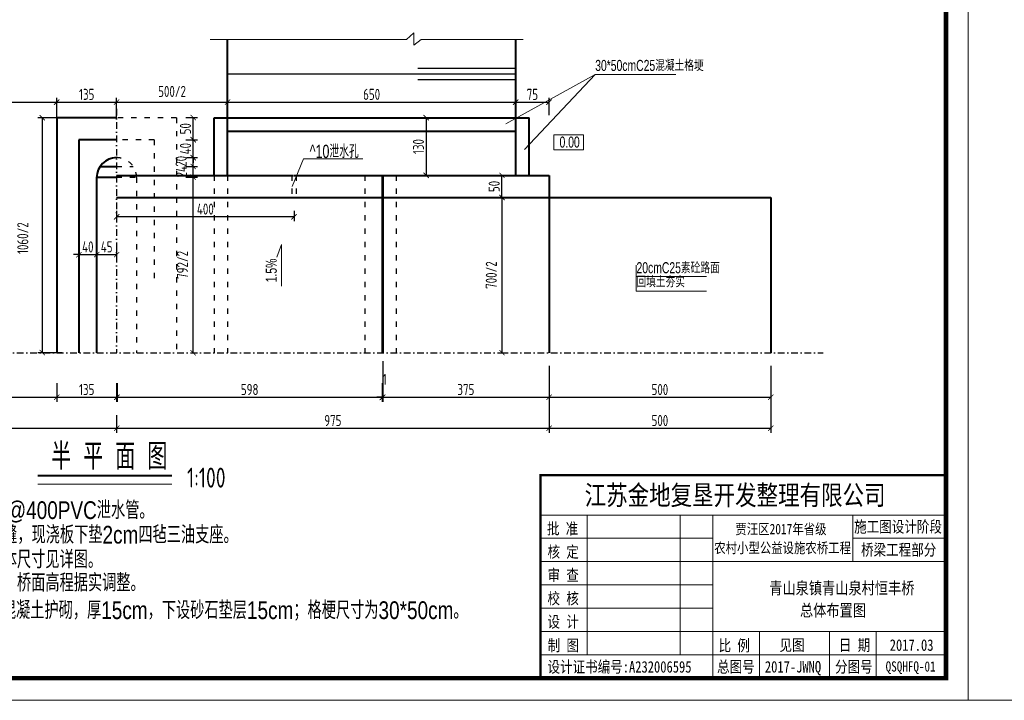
# Model space of a CAD drawing. Header units: inches. Extents: x 112594 to 193184, y 44995 to 116598.
# Tile 10 of 153: x 115543 to 117763, y 50884 to 52420. Entities that reach past the tile are written whole.
import ezdxf
from ezdxf.enums import TextEntityAlignment as Align

# ---------------------------------------------------------------- set-up
doc = ezdxf.new("R2010")
doc.units = ezdxf.units.IN
doc.header["$MEASUREMENT"] = 0
doc.linetypes.add('ACAD_ISO03W100', pattern=[30, 12, -18])
doc.linetypes.add('DASHDOTX2', pattern=[2, 1, -0.5, 0, -0.5])
doc.layers.get('0').update_dxf_attribs({"lineweight": 15})
for name, color, linetype in [('1', 7, 'Continuous'), ('轴线', 3, 'DASHDOTX2'), ('配筋2', 2, 'Continuous')]:
    doc.layers.add(name, color=color, linetype=linetype)
for name, color, linetype, lineweight in [('BM1', 7, 'Continuous', 15), ('原石', 6, 'Continuous', 40), ('文字', 7, 'Continuous', 20), ('虚线', 2, 'ACAD_ISO03W100', 25), ('轮廓线', 1, 'Continuous', 40)]:
    doc.layers.add(name, color=color, linetype=linetype, lineweight=lineweight)
doc.styles.add('hz-e', font='hztxt_e.shx', dxfattribs={"width": 0.75, "bigfont": 'hztxt.shx'})
doc.styles.add('HZTXT', font='tssdeng.shx', dxfattribs={"width": 0.75, "bigfont": 'hztxt.shx'})
doc.styles.get("Standard").update_dxf_attribs({"font": 'hztxt_e.shx', "width": 0.7, "bigfont": 'hztxt.shx'})
doc.styles.add('图框', font='SIMFANG.TTF', dxfattribs={"width": 0.8, "height": 4})
doc.dimstyles.new('3', dxfattribs={"dimtxt": 25, "dimasz": 12, "dimexe": 10, "dimexo": 30, "dimgap": 5, "dimtad": 1, "dimdec": 0, "dimzin": 0, "dimdsep": 46, "dimtxsty": 'HZTXT', "dimblk": 'ARCHTICK', "dimcen": 0, "dimclrt": 7, "dimazin": 2, "dimtfac": 1, "dimtdec": 0, "dimtix": 1, "dimtmove": 2, "dimatfit": 3, "dimfxl": 250, "dimtolj": 1, "dimtzin": 0, "dimarcsym": 0})

# ---------------------------------------------------------------- blocks, each defined once
blk = doc.blocks.new('_ArchTick')
at = {"color": 0, "linetype": 'ByBlock', "const_width": 0.15}
blk.add_lwpolyline([(-0.5, -0.5), (0.5, 0.5)], dxfattribs=at)
blk = doc.blocks.new('*D681')
at = {"color": 0, "lineweight": -2}
for p, q in [((115761.2, 52204.5), (115761.2, 52243.7)), ((116011.2, 52204.5), (116011.2, 52243.7)), ((115761.2, 52233.7), (116011.2, 52233.7))]:
    blk.add_line(p, q, dxfattribs=at)
at = {"color": 0, "lineweight": -2, "xscale": 12, "yscale": 12, "zscale": 12, "rotation": 180}
blk.add_blockref('_ArchTick', (115761.2, 52233.7), dxfattribs=at)
at = {"color": 0, "lineweight": -2, "xscale": 12, "yscale": 12, "zscale": 12}
blk.add_blockref('_ArchTick', (116011.2, 52233.7), dxfattribs=at)
at = {"color": 7, "insert": (115886.2, 52257.8), "char_height": 25, "attachment_point": 5, "style": 'HZTXT'}
blk.add_mtext('\\A1;500/2', dxfattribs=at)
blk = doc.blocks.new('*D682')
at = {"color": 0, "lineweight": -2}
for p, q in [((116011.2, 52204.5), (116011.2, 52243.7)), ((116661.2, 52204.5), (116661.2, 52243.7)), ((116011.2, 52233.7), (116661.2, 52233.7))]:
    blk.add_line(p, q, dxfattribs=at)
at = {"color": 0, "lineweight": -2, "xscale": 12, "yscale": 12, "zscale": 12, "rotation": 180}
blk.add_blockref('_ArchTick', (116011.2, 52233.7), dxfattribs=at)
at = {"color": 0, "lineweight": -2, "xscale": 12, "yscale": 12, "zscale": 12}
blk.add_blockref('_ArchTick', (116661.2, 52233.7), dxfattribs=at)
at = {"color": 7, "insert": (116336.2, 52251.2), "char_height": 25, "attachment_point": 5, "style": 'HZTXT'}
blk.add_mtext('\\A1;650', dxfattribs=at)
blk = doc.blocks.new('*D782')
at = {"color": 0, "lineweight": -2}
for p, q in [((116360.2, 51599.6), (116360.2, 51557.9)), ((116361.2, 51599.6), (116361.2, 51557.9)), ((116360.2, 51567.9), (116348.2, 51567.9)), ((116360.2, 51567.9), (116361.2, 51567.9)), ((116361.2, 51567.9), (116373.2, 51567.9))]:
    blk.add_line(p, q, dxfattribs=at)
at = {"color": 0, "lineweight": -2, "xscale": 12, "yscale": 12, "zscale": 12}
blk.add_blockref('_ArchTick', (116360.2, 51567.9), dxfattribs=at)
at = {"color": 0, "lineweight": -2, "xscale": 12, "yscale": 12, "zscale": 12, "rotation": 180}
blk.add_blockref('_ArchTick', (116361.2, 51567.9), dxfattribs=at)
at = {"color": 7, "insert": (116365.6, 51608.3), "char_height": 25, "attachment_point": 5, "style": 'HZTXT'}
blk.add_mtext('\\A1;1', dxfattribs=at)
blk = doc.blocks.new('*D783')
at = {"color": 0, "lineweight": -2}
for p, q in [((116361.2, 51649.6), (116361.2, 51557.9)), ((116736.2, 51599.6), (116736.2, 51557.9)), ((116361.2, 51567.9), (116736.2, 51567.9))]:
    blk.add_line(p, q, dxfattribs=at)
at = {"color": 0, "lineweight": -2, "xscale": 12, "yscale": 12, "zscale": 12, "rotation": 180}
blk.add_blockref('_ArchTick', (116361.2, 51567.9), dxfattribs=at)
at = {"color": 0, "lineweight": -2, "xscale": 12, "yscale": 12, "zscale": 12}
blk.add_blockref('_ArchTick', (116736.2, 51567.9), dxfattribs=at)
at = {"color": 7, "insert": (116548.7, 51585.4), "char_height": 25, "attachment_point": 5, "style": 'HZTXT'}
blk.add_mtext('\\A1;375', dxfattribs=at)
blk = doc.blocks.new('*D686')
at = {"color": 0, "lineweight": -2}
for p, q in [((114786.2, 51527.9), (114786.2, 51488)), ((115761.2, 51527.9), (115761.2, 51488)), ((114786.2, 51498), (115761.2, 51498))]:
    blk.add_line(p, q, dxfattribs=at)
at = {"color": 0, "lineweight": -2, "xscale": 12, "yscale": 12, "zscale": 12, "rotation": 180}
blk.add_blockref('_ArchTick', (114786.2, 51498), dxfattribs=at)
at = {"color": 0, "lineweight": -2, "xscale": 12, "yscale": 12, "zscale": 12}
blk.add_blockref('_ArchTick', (115761.2, 51498), dxfattribs=at)
at = {"color": 7, "insert": (115273.7, 51515.5), "char_height": 25, "attachment_point": 5, "style": 'HZTXT'}
blk.add_mtext('\\A1;975', dxfattribs=at)
blk = doc.blocks.new('*D687')
at = {"color": 0, "lineweight": -2}
for p, q in [((115761.2, 51527.9), (115761.2, 51488)), ((116736.2, 51527.9), (116736.2, 51488)), ((115761.2, 51498), (116736.2, 51498))]:
    blk.add_line(p, q, dxfattribs=at)
at = {"color": 0, "lineweight": -2, "xscale": 12, "yscale": 12, "zscale": 12, "rotation": 180}
blk.add_blockref('_ArchTick', (115761.2, 51498), dxfattribs=at)
at = {"color": 0, "lineweight": -2, "xscale": 12, "yscale": 12, "zscale": 12}
blk.add_blockref('_ArchTick', (116736.2, 51498), dxfattribs=at)
at = {"color": 7, "insert": (116248.7, 51515.5), "char_height": 25, "attachment_point": 5, "style": 'HZTXT'}
blk.add_mtext('\\A1;975', dxfattribs=at)
blk = doc.blocks.new('*D690')
at = {"color": 0, "lineweight": -2}
for p, q in [((116630.1, 52018.5), (116630.1, 52068.5)), ((116631.2, 52068.5), (116640.1, 52068.5)), ((116631.2, 52018.5), (116640.1, 52018.5))]:
    blk.add_line(p, q, dxfattribs=at)
at = {"color": 0, "lineweight": -2, "xscale": 12, "yscale": 12, "zscale": 12}
for p, rotation in [((116630.1, 52068.5), 90), ((116630.1, 52018.5), 270)]:
    blk.add_blockref('_ArchTick', p, dxfattribs=dict(at, rotation=rotation))
at = {"color": 7, "insert": (116612.6, 52043.5), "char_height": 25, "attachment_point": 5, "rotation": 90, "style": 'HZTXT'}
blk.add_mtext('\\A1;50', dxfattribs=at)
blk = doc.blocks.new('*D694')
at = {"color": 0, "lineweight": -2}
for p, q in [((116630.1, 52018.5), (116630.1, 51668.5)), ((116631.2, 52018.5), (116640.1, 52018.5)), ((116631.2, 51668.5), (116640.1, 51668.5))]:
    blk.add_line(p, q, dxfattribs=at)
at = {"color": 0, "lineweight": -2, "xscale": 12, "yscale": 12, "zscale": 12}
for p, rotation in [((116630.1, 52018.5), 90), ((116630.1, 51668.5), 270)]:
    blk.add_blockref('_ArchTick', p, dxfattribs=dict(at, rotation=rotation))
at = {"color": 7, "insert": (116606, 51843.5), "char_height": 25, "attachment_point": 5, "rotation": 90, "style": 'HZTXT'}
blk.add_mtext('\\A1;700/2', dxfattribs=at)
blk = doc.blocks.new('*D695')
at = {"color": 0, "lineweight": -2}
for p, q in [((116661.2, 52204.5), (116661.2, 52243.7)), ((116736.2, 52204.5), (116736.2, 52243.7)), ((116661.2, 52233.7), (116736.2, 52233.7))]:
    blk.add_line(p, q, dxfattribs=at)
at = {"color": 0, "lineweight": -2, "xscale": 12, "yscale": 12, "zscale": 12, "rotation": 180}
blk.add_blockref('_ArchTick', (116661.2, 52233.7), dxfattribs=at)
at = {"color": 0, "lineweight": -2, "xscale": 12, "yscale": 12, "zscale": 12}
blk.add_blockref('_ArchTick', (116736.2, 52233.7), dxfattribs=at)
at = {"color": 7, "insert": (116698.7, 52251.2), "char_height": 25, "attachment_point": 5, "style": 'HZTXT'}
blk.add_mtext('\\A1;75', dxfattribs=at)
blk = doc.blocks.new('*D708')
at = {"color": 0, "lineweight": -2}
for p, q in [((115917.4, 52064.5), (115943.6, 52064.5)), ((115933.6, 51668.5), (115933.6, 52064.5)), ((115941, 51668.5), (115943.6, 51668.5))]:
    blk.add_line(p, q, dxfattribs=at)
at = {"color": 0, "lineweight": -2, "xscale": 12, "yscale": 12, "zscale": 12}
for p, rotation in [((115933.6, 52064.5), 90), ((115933.6, 51668.5), 270)]:
    blk.add_blockref('_ArchTick', p, dxfattribs=dict(at, rotation=rotation))
at = {"color": 7, "insert": (115909.6, 51866.5), "char_height": 25, "attachment_point": 5, "rotation": 90, "style": 'HZTXT'}
blk.add_mtext('\\A1;792/2', dxfattribs=at)
blk = doc.blocks.new('*D709')
at = {"color": 0, "lineweight": -2}
for p, q in [((115652.9, 52198.5), (115583.5, 52198.5)), ((115593.5, 52198.5), (115593.5, 51668.5)), ((115638.1, 51668.5), (115583.5, 51668.5))]:
    blk.add_line(p, q, dxfattribs=at)
at = {"color": 0, "lineweight": -2, "xscale": 12, "yscale": 12, "zscale": 12}
for p, rotation in [((115593.5, 52198.5), 90), ((115593.5, 51668.5), 270)]:
    blk.add_blockref('_ArchTick', p, dxfattribs=dict(at, rotation=rotation))
at = {"color": 7, "insert": (115549.6, 51926.9), "char_height": 25, "attachment_point": 5, "rotation": 90, "style": 'HZTXT'}
blk.add_mtext('\\A1;1060/2', dxfattribs=at)
blk = doc.blocks.new('*D710')
at = {"color": 0, "lineweight": -2}
for p, q in [((115933.9, 52148.8), (115933.9, 52160.8)), ((115917.6, 52148.8), (115943.9, 52148.8)), ((115933.9, 52108.5), (115933.9, 52148.8)), ((115918.9, 52108.5), (115943.9, 52108.5)), ((115933.9, 52108.5), (115933.9, 52096.5))]:
    blk.add_line(p, q, dxfattribs=at)
at = {"color": 0, "lineweight": -2, "xscale": 12, "yscale": 12, "zscale": 12}
for p, rotation in [((115933.9, 52148.8), 270), ((115933.9, 52108.5), 90)]:
    blk.add_blockref('_ArchTick', p, dxfattribs=dict(at, rotation=rotation))
at = {"color": 7, "insert": (115916.4, 52128.7), "char_height": 25, "attachment_point": 5, "rotation": 90, "style": 'HZTXT'}
blk.add_mtext('\\A1;40', dxfattribs=at)
blk = doc.blocks.new('*D711')
at = {"color": 0, "lineweight": -2}
for p, q in [((115916.2, 52088.5), (115943.8, 52088.5)), ((115933.8, 52064.5), (115933.8, 52088.5)), ((115917.4, 52064.5), (115943.8, 52064.5))]:
    blk.add_line(p, q, dxfattribs=at)
at = {"color": 0, "lineweight": -2, "xscale": 12, "yscale": 12, "zscale": 12}
for p, rotation in [((115933.8, 52088.5), 90), ((115933.8, 52064.5), 270)]:
    blk.add_blockref('_ArchTick', p, dxfattribs=dict(at, rotation=rotation))
at = {"color": 7, "insert": (115907.4, 52076.5), "char_height": 25, "attachment_point": 5, "rotation": 90, "style": 'HZTXT'}
blk.add_mtext('\\A1;24', dxfattribs=at)
blk = doc.blocks.new('*D712')
at = {"color": 0, "lineweight": -2}
for p, q in [((115676.2, 51889.7), (115664.2, 51889.7)), ((115676.2, 51905.1), (115676.2, 51879.7)), ((115676.2, 51889.7), (115716.2, 51889.7)), ((115716.2, 51905.1), (115716.2, 51879.7)), ((115716.2, 51889.7), (115728.2, 51889.7))]:
    blk.add_line(p, q, dxfattribs=at)
at = {"color": 0, "lineweight": -2, "xscale": 12, "yscale": 12, "zscale": 12}
blk.add_blockref('_ArchTick', (115676.2, 51889.7), dxfattribs=at)
at = {"color": 0, "lineweight": -2, "xscale": 12, "yscale": 12, "zscale": 12, "rotation": 180}
blk.add_blockref('_ArchTick', (115716.2, 51889.7), dxfattribs=at)
at = {"color": 7, "insert": (115696.2, 51907.2), "char_height": 25, "attachment_point": 5, "style": 'HZTXT'}
blk.add_mtext('\\A1;40', dxfattribs=at)
blk = doc.blocks.new('*D713')
at = {"color": 0, "lineweight": -2}
for p, q in [((115919.4, 52108.5), (115943.8, 52108.5)), ((115933.8, 52088.5), (115933.8, 52108.5)), ((115933.3, 52088.5), (115943.8, 52088.5))]:
    blk.add_line(p, q, dxfattribs=at)
at = {"color": 0, "lineweight": -2, "xscale": 12, "yscale": 12, "zscale": 12}
for p, rotation in [((115933.8, 52108.5), 90), ((115933.8, 52088.5), 270)]:
    blk.add_blockref('_ArchTick', p, dxfattribs=dict(at, rotation=rotation))
at = {"color": 7, "insert": (115906.5, 52100.2), "char_height": 25, "attachment_point": 5, "rotation": 90, "style": 'HZTXT'}
blk.add_mtext('\\A1;20', dxfattribs=at)
blk = doc.blocks.new('*D714')
at = {"color": 0, "lineweight": -2}
for p, q in [((115716.2, 51905.1), (115716.2, 51879.7)), ((115716.2, 51889.7), (115761.2, 51889.7)), ((115761.2, 51905.1), (115761.2, 51879.7))]:
    blk.add_line(p, q, dxfattribs=at)
at = {"color": 0, "lineweight": -2, "xscale": 12, "yscale": 12, "zscale": 12, "rotation": 180}
blk.add_blockref('_ArchTick', (115716.2, 51889.7), dxfattribs=at)
at = {"color": 0, "lineweight": -2, "xscale": 12, "yscale": 12, "zscale": 12}
blk.add_blockref('_ArchTick', (115761.2, 51889.7), dxfattribs=at)
at = {"color": 7, "insert": (115738.7, 51907.2), "char_height": 25, "attachment_point": 5, "style": 'HZTXT'}
blk.add_mtext('\\A1;45', dxfattribs=at)
blk = doc.blocks.new('*D715')
at = {"color": 0, "lineweight": -2}
for p, q in [((115761.2, 51988.5), (115761.2, 51965)), ((116161.2, 51975), (115761.2, 51975)), ((116161.2, 51988.5), (116161.2, 51965))]:
    blk.add_line(p, q, dxfattribs=at)
at = {"color": 0, "lineweight": -2, "xscale": 12, "yscale": 12, "zscale": 12, "rotation": 180}
blk.add_blockref('_ArchTick', (115761.2, 51975), dxfattribs=at)
at = {"color": 0, "lineweight": -2, "xscale": 12, "yscale": 12, "zscale": 12}
blk.add_blockref('_ArchTick', (116161.2, 51975), dxfattribs=at)
at = {"color": 7, "insert": (115961.2, 51992.5), "char_height": 25, "attachment_point": 5, "style": 'HZTXT'}
blk.add_mtext('\\A1;400', dxfattribs=at)
blk = doc.blocks.new('*D717')
at = {"color": 0, "lineweight": -2}
for p, q in [((115762.2, 51599.6), (115762.2, 51557.9)), ((116360.2, 51599.6), (116360.2, 51557.9)), ((115762.2, 51567.9), (116360.2, 51567.9))]:
    blk.add_line(p, q, dxfattribs=at)
at = {"color": 0, "lineweight": -2, "xscale": 12, "yscale": 12, "zscale": 12, "rotation": 180}
blk.add_blockref('_ArchTick', (115762.2, 51567.9), dxfattribs=at)
at = {"color": 0, "lineweight": -2, "xscale": 12, "yscale": 12, "zscale": 12}
blk.add_blockref('_ArchTick', (116360.2, 51567.9), dxfattribs=at)
at = {"color": 7, "insert": (116061.2, 51585.4), "char_height": 25, "attachment_point": 5, "style": 'HZTXT'}
blk.add_mtext('\\A1;598', dxfattribs=at)
blk = doc.blocks.new('*D718')
at = {"color": 0, "lineweight": -2}
for p, q in [((115281.2, 52204.5), (115281.2, 52243.7)), ((115626.2, 52196), (115626.2, 52243.7)), ((115281.2, 52233.7), (115626.2, 52233.7))]:
    blk.add_line(p, q, dxfattribs=at)
at = {"color": 0, "lineweight": -2, "xscale": 12, "yscale": 12, "zscale": 12, "rotation": 180}
blk.add_blockref('_ArchTick', (115281.2, 52233.7), dxfattribs=at)
at = {"color": 0, "lineweight": -2, "xscale": 12, "yscale": 12, "zscale": 12}
blk.add_blockref('_ArchTick', (115626.2, 52233.7), dxfattribs=at)
at = {"color": 7, "insert": (115453.7, 52251.2), "char_height": 25, "attachment_point": 5, "style": 'HZTXT'}
blk.add_mtext('\\A1;345', dxfattribs=at)
blk = doc.blocks.new('*D719')
at = {"color": 0, "lineweight": -2}
for p, q in [((115626.2, 52194.5), (115626.2, 52243.7)), ((115761.2, 52194.5), (115761.2, 52243.7)), ((115626.2, 52233.7), (115761.2, 52233.7))]:
    blk.add_line(p, q, dxfattribs=at)
at = {"color": 0, "lineweight": -2, "xscale": 12, "yscale": 12, "zscale": 12, "rotation": 180}
blk.add_blockref('_ArchTick', (115626.2, 52233.7), dxfattribs=at)
at = {"color": 0, "lineweight": -2, "xscale": 12, "yscale": 12, "zscale": 12}
blk.add_blockref('_ArchTick', (115761.2, 52233.7), dxfattribs=at)
at = {"color": 7, "insert": (115693.7, 52251.2), "char_height": 25, "attachment_point": 5, "style": 'HZTXT'}
blk.add_mtext('\\A1;135', dxfattribs=at)
blk = doc.blocks.new('*D720')
at = {"color": 0, "lineweight": -2}
for p, q in [((115626.2, 51599.6), (115626.2, 51557.9)), ((115761.2, 51599.6), (115761.2, 51557.9)), ((115626.2, 51567.9), (115761.2, 51567.9))]:
    blk.add_line(p, q, dxfattribs=at)
at = {"color": 0, "lineweight": -2, "xscale": 12, "yscale": 12, "zscale": 12, "rotation": 180}
blk.add_blockref('_ArchTick', (115626.2, 51567.9), dxfattribs=at)
at = {"color": 0, "lineweight": -2, "xscale": 12, "yscale": 12, "zscale": 12}
blk.add_blockref('_ArchTick', (115761.2, 51567.9), dxfattribs=at)
at = {"color": 7, "insert": (115693.7, 51585.4), "char_height": 25, "attachment_point": 5, "style": 'HZTXT'}
blk.add_mtext('\\A1;135', dxfattribs=at)
blk = doc.blocks.new('*D721')
at = {"color": 0, "lineweight": -2}
for p, q in [((115281.2, 51599.6), (115281.2, 51557.9)), ((115626.2, 51599.6), (115626.2, 51557.9)), ((115281.2, 51567.9), (115626.2, 51567.9))]:
    blk.add_line(p, q, dxfattribs=at)
at = {"color": 0, "lineweight": -2, "xscale": 12, "yscale": 12, "zscale": 12, "rotation": 180}
blk.add_blockref('_ArchTick', (115281.2, 51567.9), dxfattribs=at)
at = {"color": 0, "lineweight": -2, "xscale": 12, "yscale": 12, "zscale": 12}
blk.add_blockref('_ArchTick', (115626.2, 51567.9), dxfattribs=at)
at = {"color": 7, "insert": (115453.7, 51585.4), "char_height": 25, "attachment_point": 5, "style": 'HZTXT'}
blk.add_mtext('\\A1;345', dxfattribs=at)
blk = doc.blocks.new('*D727')
at = {"color": 0, "lineweight": -2}
for p, q in [((115917.6, 52198.8), (115943.9, 52198.8)), ((115933.9, 52148.5), (115933.9, 52198.8)), ((115918.9, 52148.5), (115943.9, 52148.5))]:
    blk.add_line(p, q, dxfattribs=at)
at = {"color": 0, "lineweight": -2, "xscale": 12, "yscale": 12, "zscale": 12}
for p, rotation in [((115933.9, 52198.8), 90), ((115933.9, 52148.5), 270)]:
    blk.add_blockref('_ArchTick', p, dxfattribs=dict(at, rotation=rotation))
at = {"color": 7, "insert": (115916.4, 52173.7), "char_height": 25, "attachment_point": 5, "rotation": 90, "style": 'HZTXT'}
blk.add_mtext('\\A1;50', dxfattribs=at)
blk = doc.blocks.new('*D2120')
at = {"color": 0, "lineweight": -2}
for p, q in [((116459.2, 52198.5), (116449.2, 52198.5)), ((116459.2, 52198.5), (116459.2, 52068.5)), ((116459.2, 52068.5), (116469.2, 52068.5))]:
    blk.add_line(p, q, dxfattribs=at)
at = {"color": 0, "lineweight": -2, "xscale": 12, "yscale": 12, "zscale": 12}
for p, rotation in [((116459.2, 52198.5), 90), ((116459.2, 52068.5), 270)]:
    blk.add_blockref('_ArchTick', p, dxfattribs=dict(at, rotation=rotation))
at = {"color": 7, "insert": (116441.7, 52133.5), "char_height": 25, "attachment_point": 5, "rotation": 90, "style": 'HZTXT'}
blk.add_mtext('\\A1;130', dxfattribs=at)
blk = doc.blocks.new('*D2358')
at = {"color": 0, "lineweight": -2}
for p, q in [((116736.2, 51638.5), (116736.2, 51557.9)), ((117236.2, 51638.5), (117236.2, 51557.9)), ((116736.2, 51567.9), (117236.2, 51567.9))]:
    blk.add_line(p, q, dxfattribs=at)
at = {"color": 0, "lineweight": -2, "xscale": 12, "yscale": 12, "zscale": 12, "rotation": 180}
blk.add_blockref('_ArchTick', (116736.2, 51567.9), dxfattribs=at)
at = {"color": 0, "lineweight": -2, "xscale": 12, "yscale": 12, "zscale": 12}
blk.add_blockref('_ArchTick', (117236.2, 51567.9), dxfattribs=at)
at = {"color": 7, "insert": (116986.2, 51585.4), "char_height": 25, "attachment_point": 5, "style": 'HZTXT'}
blk.add_mtext('\\A1;500', dxfattribs=at)
blk = doc.blocks.new('*D2359')
at = {"color": 0, "lineweight": -2}
for p, q in [((116736.2, 51568.6), (116736.2, 51488)), ((117236.2, 51568.6), (117236.2, 51488)), ((116736.2, 51498), (117236.2, 51498))]:
    blk.add_line(p, q, dxfattribs=at)
at = {"color": 0, "lineweight": -2, "xscale": 12, "yscale": 12, "zscale": 12, "rotation": 180}
blk.add_blockref('_ArchTick', (116736.2, 51498), dxfattribs=at)
at = {"color": 0, "lineweight": -2, "xscale": 12, "yscale": 12, "zscale": 12}
blk.add_blockref('_ArchTick', (117236.2, 51498), dxfattribs=at)
at = {"color": 7, "insert": (116986.2, 51515.5), "char_height": 25, "attachment_point": 5, "style": 'HZTXT'}
blk.add_mtext('\\A1;500', dxfattribs=at)

msp = doc.modelspace()

# ---------------------------------------------------------------- linework, layer by layer
for p, q in [((115972.44446, 52374.66702), (116415.06688, 52374.66702)), ((116415.06688, 52374.66702), (116431.39591, 52389.62912)), ((116431.39591, 52389.62912), (116431.39591, 52362.26078)), ((116431.39591, 52362.26078), (116447.76338, 52374.66702)), ((116447.76338, 52374.66702), (116678.02551, 52374.66702)), ((116638.6238, 52185.04138), (116840.57018, 52296.33344)), ((116840.57018, 52296.33344), (116680.94095, 52126.92339)), ((117022.24601, 52296.33344), (116840.57018, 52296.33344)), ((116156.7041, 52043.5274), (116182.63052, 52105.55363)), ((116182.63052, 52105.55363), (116316.62437, 52105.55363)), ((116133.30004, 51912.46045), (116122.636, 51883.77106)), ((116133.30004, 51912.46045), (116133.30004, 51818.75653)), ((116932.94039, 51840.19852), (117091.57545, 51840.19852)), ((116932.94039, 51807.21293), (117091.57545, 51807.21293)), ((121924.19669, 50884.42499), (113438.54004, 50884.42499))]:
    msp.add_line(p, q)
at = {"lineweight": -3}
for p, q in [((116661.16797, 52309.67688), (116440.09443, 52309.67688)), ((116661.16797, 52296.63524), (116011.16797, 52296.63524)), ((116661.16797, 52284.21513), (116440.09443, 52284.21513))]:
    msp.add_line(p, q, dxfattribs=at)
at = {"ltscale": 2}
msp.add_line((115583.49801, 51372.28649), (115885.89875, 51372.28649), dxfattribs=at)
msp.add_lwpolyline([(116747.2919, 52159.71942), (116814.17206, 52159.71942), (116814.17206, 52126.06868), (116747.2919, 52126.06868)], close=True)
msp.add_lwpolyline([(116932.94039, 51807.21293), (116932.94039, 51865.64256), (116932.94039, 51865.64256)])
at = {"layer": 'BM1', "linetype": 'Continuous'}
msp.add_line((117681.36837, 53884.72805), (117681.36837, 50884.42499), dxfattribs=at)
msp.add_line((117681.36837, 53884.72805), (117681.36837, 50884.42499), dxfattribs=at)
msp.add_line((117681.36837, 53884.72805), (117681.36837, 50884.42499), dxfattribs=at)
msp.add_line((117681.36837, 53884.72805), (117681.36837, 50884.42499), dxfattribs=at)
at = {"layer": 'BM1', "color": 0, "linetype": 'Continuous'}
for p, q in [((117681.36836, 53854.42196), (117681.36836, 50884.42499)), ((117681.36836, 53854.42196), (117681.36836, 50884.42499)), ((117681.36836, 53854.42196), (117681.36836, 50884.42499)), ((117681.36837, 53854.42196), (117681.36837, 50884.42499)), ((117681.36837, 53854.42196), (117681.36837, 50884.42499)), ((116716.72887, 51392.49313), (117631.37347, 51392.49313)), ((116716.72887, 51392.49313), (116716.72887, 50934.41989)), ((116716.72887, 50934.41989), (116716.72887, 51392.49313)), ((116716.72887, 51302.38036), (117631.37347, 51302.38036)), ((116821.86043, 50986.98567), (116821.86043, 51302.38036)), ((117032.12356, 51302.38036), (117032.12356, 50986.98567)), ((117105.71565, 51302.38036), (117105.71565, 50934.41989)), ((117421.11034, 51197.2488), (117421.11034, 51302.38036)), ((116716.72887, 51249.81458), (117105.71565, 51249.81458)), ((117421.11034, 51249.81458), (117631.37347, 51249.81458)), ((116716.72887, 51197.2488), (117631.37347, 51197.2488)), ((116716.72887, 51144.68302), (117105.71565, 51144.68302)), ((116716.72887, 51092.11724), (117105.71565, 51092.11724)), ((116716.72887, 51039.55145), (117631.37347, 51039.55145)), ((117210.84722, 51039.55145), (117210.84722, 50934.41989)), ((117368.54456, 51039.55145), (117368.54456, 50934.41989)), ((117473.67612, 51039.55145), (117473.67612, 50986.98567)), ((117473.67612, 50934.41989), (117473.67612, 51039.55145)), ((116716.72887, 50986.98567), (117631.37347, 50986.98567))]:
    msp.add_line(p, q, dxfattribs=at)
at = {"layer": 'BM1', "color": 0, "linetype": 'Continuous', "const_width": 9.99898}
msp.add_lwpolyline([(113606.38414, 50934.41989), (113606.38414, 53804.42706), (117631.37347, 53804.42706), (117631.37347, 50934.41989)], close=True, dxfattribs=at)
at = {"layer": 'BM1', "color": 0, "linetype": 'Continuous', "const_width": 5.25658}
msp.add_lwpolyline([(117631.37347, 51392.49313), (116716.72887, 51392.49313), (116716.72887, 50934.41989)], dxfattribs=at)
at = {"layer": '原石'}
for p, q in [((115981.16797, 52198.5274), (116691.16797, 52198.5274)), ((116011.16797, 52168.5274), (116661.16797, 52168.5274)), ((115761.16797, 52068.5274), (116160.16797, 52068.5274)), ((116161.16797, 52068.5274), (116736.16797, 52068.5274)), ((115761.16797, 52018.5274), (116360.16797, 52018.5274)), ((116361.16797, 52018.5274), (116736.16797, 52018.5274))]:
    msp.add_line(p, q, dxfattribs=at)
at = {"layer": '虚线'}
for p, q in [((115896.16732, 52198.5274), (115761.16797, 52198.5274)), ((115896.16732, 52198.5274), (115896.16732, 51668.5274)), ((115846.16732, 52148.5274), (115761.16797, 52148.5274)), ((115846.16732, 52148.5274), (115846.16732, 51818.5274)), ((115761.16797, 52088.5274), (115798.58389, 52088.5274)), ((115761.16797, 52064.5274), (115806.16732, 52064.5274)), ((115806.16732, 52063.5274), (115806.16732, 51668.5274)), ((115981.16797, 52068.5274), (115981.16797, 51668.5274)), ((116011.16797, 52068.5274), (116011.16797, 51668.5274)), ((116156.16797, 52068.5274), (116156.16797, 52018.5274)), ((116166.16797, 52068.5274), (116166.16797, 52018.5274)), ((116321.16797, 52068.5274), (116321.16797, 51668.5274)), ((116391.16797, 52068.5274), (116391.16797, 51668.5274))]:
    msp.add_line(p, q, dxfattribs=at)
msp.add_arc((115761.16732, 52063.5274), 45, 0, 89.99917518, dxfattribs=at)
at = {"layer": '轮廓线'}
for p, q in [((116011.16797, 52068.5274), (116011.16797, 52374.66702)), ((116661.16797, 52068.5274), (116661.16797, 52374.66702)), ((115981.16797, 52068.5274), (115981.16797, 52198.5274)), ((116691.16797, 52068.5274), (116691.16797, 52198.5274)), ((116360.16797, 52068.5274), (116360.16797, 51668.5274)), ((116361.16797, 52068.5274), (116361.16797, 51668.5274)), ((116736.16797, 52068.5274), (116736.16797, 52018.5274)), ((116736.16797, 52018.5274), (117236.16797, 52018.5274)), ((116736.16797, 52018.5274), (116736.16797, 51668.5274)), ((117236.16797, 52018.5274), (117236.16797, 51668.5274))]:
    msp.add_line(p, q, dxfattribs=at)
at = {"layer": '轮廓线', "ltscale": 2}
for p, q in [((115761.16732, 52198.5274), (115626.16732, 52198.5274)), ((115626.16732, 52198.5274), (115626.16732, 51668.5274)), ((115761.16732, 52148.5274), (115676.16732, 52148.5274)), ((115676.16732, 52148.5274), (115676.16732, 51668.5274)), ((115723.75075, 52088.5274), (115761.16732, 52088.5274)), ((115716.16732, 52064.5274), (115761.16732, 52064.5274)), ((115716.16732, 52063.5274), (115716.16732, 51668.5274)), ((115583.49801, 51391.55856), (115885.89875, 51391.55856))]:
    msp.add_line(p, q, dxfattribs=at)
at = {"layer": '轮廓线'}
msp.add_arc((115761.16732, 52063.5274), 45, 90, 180, dxfattribs=at)
at = {"layer": '轴线', "ltscale": 15}
for p, q in [((115761.16797, 52218.24099), (115761.16797, 51668.5274)), ((114542.8883, 51668.5274), (117354.61954, 51668.5274))]:
    msp.add_line(p, q, dxfattribs=at)

# ---------------------------------------------------------------- texts
at = {"width": 0.7}
for s, p in [('30*50cmC25混凝土格埂', (116840.30642, 52303.93167)), ('0.00', (116759.85183, 52131.08283))]:
    msp.add_text(s, height=25, dxfattribs=at).set_placement(p)
for s, p in [('20cmC25素砼路面', (116933.44039, 51840.19852)), ('回填土夯实', (116933.44039, 51808.44157))]:
    msp.add_text(s, height=25, dxfattribs=at).set_placement(p, align=Align.BOTTOM_LEFT)
at = {"style": 'hz-e', "width": 0.8}
for s, p in [('6、桥面两侧设置%%c10cm@400PVC泄水管。', (115128.00298, 51293.33948)), ('7、伸缩缝采用三毡二油嵌缝，现浇板下垫2cm四毡三油支座。', (115129.53411, 51237.98869)), ('8、本桥采用防撞护栏，具体尺寸见详图。', (115128.64782, 51182.15023)), ('9、该桥应与两端道路顺接，桥面高程据实调整。', (115128.64782, 51129.72751)), ('10、桥台内、外采用C25混凝土护砌，厚15cm，下设砂石垫层15cm；格梗尺寸为30*50cm。', (115120.32238, 51067.70144))]:
    msp.add_text(s, height=40, dxfattribs=at).set_placement(p)
at = {"lineweight": -3, "insert": (116097.32378, 51827.25414), "char_height": 25, "width": 295.38, "attachment_point": 1, "rotation": 90}
msp.add_mtext('1.5%', dxfattribs=at)
at = {"layer": '1', "color": 7, "linetype": 'Continuous', "style": '图框', "width": 0.8}
for s, height, p in [('江苏金地复垦开发整理有限公司 ', 44.4121037, (116816.53644, 51324.98015)), ('批 准', 25.907061, (116731.44833, 51258.71301)), ('贾汪区2017年省级', 23.551873, (117156.42866, 51259.04735)), ('农村小型公益设施农桥工程', 23.5518732, (117108.70612, 51216.4395)), ('核 定', 25.907061, (116732.77116, 51206.41914)), ('审 查', 25.907061, (116732.77116, 51153.85336)), ('校 核', 25.907061, (116732.77116, 51101.28758)), ('设 计', 25.907061, (116732.77116, 51048.7218)), ('制 图', 25.907061, (116733.11213, 50995.42844)), ('比 例', 25.907061, (117118.53246, 50995.15055)), ('见图', 25.907061, (117255.85314, 50996.07274)), ('日 期', 25.907061, (117389.84362, 50996.07274)), ('2017.03', 25.907061, (117504.43494, 50996.07274)), ('设计证书编号:A232006595 ', 25.9070605, (116732.78777, 50946.94967)), ('总图号', 25.907061, (117115.12792, 50947.10308)), ('分图号', 25.907061, (117381.13422, 50947.10308)), ('2017-JWNQ', 25.907061, (117222.87614, 50947.10308))]:
    msp.add_text(s, height=height, dxfattribs=at).set_placement(p)
at = {"layer": '1', "color": 7, "linetype": 'Continuous', "char_height": 25.907061, "width": 215.1817481, "attachment_point": 5, "style": '图框'}
for s, insert in [('施工图设计阶段', (117523.1134, 51274.56379)), ('桥梁工程部分', (117524.63231, 51222.4753))]:
    msp.add_mtext(s, dxfattribs=dict(at, insert=insert))
at = {"layer": 'BM1', "color": 0, "linetype": 'Continuous', "style": '图框', "width": 0.8}
msp.add_text('QSQHFQ-01', height=23, dxfattribs=at).set_placement((117495.23989, 50949.32458))
at = {"layer": '文字', "style": 'HZTXT', "width": 0.75}
for s, height, p in [(' 半 平 面 图', 60, (115586.2091, 51404.32945)), ('1:100', 45, (115919.99525, 51364.22855))]:
    msp.add_text(s, height=height, dxfattribs=at).set_placement(p)
at = {"layer": '文字', "linetype": 'Continuous', "style": '图框', "width": 0.8}
for s, height, p in [('青山泉镇青山泉村恒丰桥', 27.2755102, (117232.73532, 51123.81036)), ('总体布置图', 27.27551, (117302.07022, 51073.80125))]:
    msp.add_text(s, height=height, dxfattribs=at).set_placement(p)
at = {"layer": '配筋2', "width": 0.7}
msp.add_text('^ 10泄水孔', height=30, dxfattribs=at).set_placement((116196.56578, 52107.58851))

# ---------------------------------------------------------------- dimensions: what is measured, and where the dimension line sits
for base, p1, p2, picture, middle in [((115626.16732, 52233.70509), (115281.16797, 52174.48717), (115626.16732, 52165.97971), '*D718', (115453.66764, 52251.20509)), ((115761.16732, 52233.70509), (115626.16732, 52164.48717), (115761.16732, 52164.48717), '*D719', (115693.66732, 52251.20509)), ((116661.16797, 52233.70509), (116011.16797, 52174.48717), (116661.16797, 52174.48717), '*D682', (116336.16797, 52251.20509)), ((116736.16797, 52233.70509), (116661.16797, 52174.48717), (116736.16797, 52174.48717), '*D695', (116698.66797, 52251.20509)), ((115761.16797, 51974.97043), (116161.16797, 52018.5274), (115761.16797, 52018.5274), '*D715', (115961.16797, 51992.47043)), ((115716.16732, 51889.70478), (115676.16732, 51935.128), (115716.16732, 51935.128), '*D712', (115696.16732, 51907.20478)), ((115761.16732, 51889.70478), (115716.16732, 51935.128), (115761.16732, 51935.128), '*D714', (115738.66732, 51907.20478)), ((116736.16797, 51567.92813), (116361.16797, 51679.62356), (116736.16797, 51629.62356), '*D783', (116548.66797, 51585.42813)), ((117236.16797, 51567.92813), (116736.16797, 51668.5274), (117236.16797, 51668.5274), '*D2358', (116986.16797, 51585.42813)), ((115626.16797, 51567.92813), (115281.16797, 51629.62356), (115626.16797, 51629.62356), '*D721', (115453.66797, 51585.42813)), ((115761.16732, 51567.92813), (115626.16732, 51629.62356), (115761.16732, 51629.62356), '*D720', (115693.66732, 51585.42813)), ((116360.16797, 51567.92813), (115762.16797, 51629.62356), (116360.16797, 51629.62356), '*D717', (116061.16797, 51585.42813)), ((117236.16797, 51498.01568), (116736.16797, 51598.61495), (117236.16797, 51598.61495), '*D2359', (116986.16797, 51515.51568)), ((115761.16797, 51498.01568), (114786.16797, 51557.92813), (115761.16797, 51557.92813), '*D686', (115273.66797, 51515.51568)), ((116736.16797, 51498.01568), (115761.16797, 51557.92813), (116736.16797, 51557.92813), '*D687', (116248.66797, 51515.51568))]:
    dim = msp.add_linear_dim(base=base, p1=p1, p2=p2, dimstyle='3')
    dim.commit()
    dim.dimension.update_dxf_attribs({"geometry": picture, "text_midpoint": middle})
dim = msp.add_linear_dim(base=(116011.16797, 52233.70509), p1=(115761.16797, 52174.48717), p2=(116011.16797, 52174.48717), text='<>/2', dimstyle='3', override={"dimlfac": 2})
dim.commit()
dim.dimension.update_dxf_attribs({"geometry": '*D681', "text_midpoint": (115886.16797, 52257.75271)})
dim = msp.add_linear_dim(base=(115593.50504, 51668.5274), p1=(115682.88141, 52198.5274), p2=(115668.05548, 51668.5274), angle=90, text='<>/2', dimstyle='3', override={"dimlfac": 2})
dim.commit()
dim.dimension.update_dxf_attribs({"geometry": '*D709', "text_midpoint": (115549.60412, 51926.94971), "dimtype": 160})
for base, p1, p2, picture, middle in [((115933.85138, 52198.79286), (115888.91342, 52148.5274), (115887.64449, 52198.79286), '*D727', (115916.35138, 52173.66013)), ((115933.85138, 52148.79286), (115888.91342, 52108.5274), (115887.64449, 52148.79286), '*D710', (115916.35138, 52128.66013)), ((116630.06479, 52068.5274), (116601.16797, 52018.5274), (116601.16797, 52068.5274), '*D690', (116612.56479, 52043.5274))]:
    dim = msp.add_linear_dim(base=base, p1=p1, p2=p2, angle=90, dimstyle='3')
    dim.commit()
    dim.dimension.update_dxf_attribs({"geometry": picture, "text_midpoint": middle})
dim = msp.add_linear_dim(base=(116459.19056, 52068.5274), p1=(116459.19056, 52198.5274), p2=(116459.19056, 52068.5274), angle=90, dimstyle='3', override={"dimfxl": 40, "dimfxlon": 1})
dim.commit()
dim.dimension.update_dxf_attribs({"geometry": '*D2120', "text_midpoint": (116441.69056, 52133.5274)})
for base, p1, p2, picture, middle in [((115933.75807, 52108.5274), (115903.31012, 52088.5274), (115889.41831, 52108.5274), '*D713', (115906.45414, 52100.19211)), ((115933.75807, 52088.5274), (115887.35953, 52064.5274), (115886.15365, 52088.5274), '*D711', (115907.39934, 52076.5274))]:
    dim = msp.add_linear_dim(base=base, p1=p1, p2=p2, angle=90, dimstyle='3')
    dim.commit()
    dim.dimension.update_dxf_attribs({"geometry": picture, "text_midpoint": middle, "dimtype": 160})
for base, p1, p2, picture, middle in [((115933.62855, 52064.5274), (115910.97779, 51668.5274), (115887.35953, 52064.5274), '*D708', (115909.58093, 51866.5274)), ((116630.06479, 51668.5274), (116601.16797, 52018.5274), (116601.16797, 51668.5274), '*D694', (116606.01717, 51843.5274))]:
    dim = msp.add_linear_dim(base=base, p1=p1, p2=p2, angle=90, text='<>/2', dimstyle='3', override={"dimlfac": 2})
    dim.commit()
    dim.dimension.update_dxf_attribs({"geometry": picture, "text_midpoint": middle})
dim = msp.add_linear_dim(base=(116361.16797, 51567.92813), p1=(116360.16797, 51629.62356), p2=(116361.16797, 51629.62356), dimstyle='3')
dim.commit()
dim.dimension.update_dxf_attribs({"geometry": '*D782', "text_midpoint": (116365.58439, 51608.28284), "dimtype": 160})

doc.saveas('drawing.dxf')
